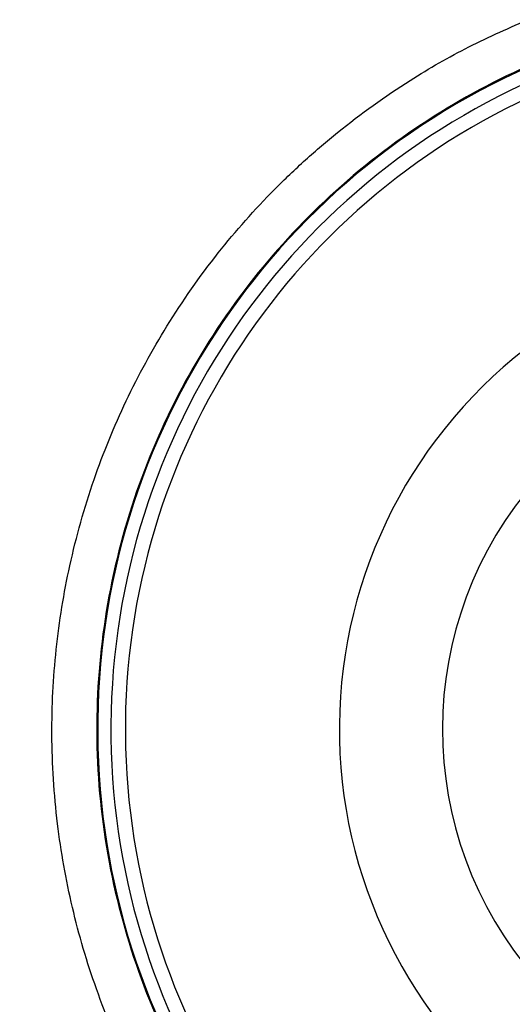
# Model space of a CAD drawing. Header units: millimetres. Extents: x -3.03 to 0.78, y -0.23 to 0.59.
# Tile 25 of 165: x 0.0926 to 0.1028, y 0.0997 to 0.1201. Entities that reach past the tile are written whole.
import ezdxf

# ---------------------------------------------------------------- set-up
doc = ezdxf.new("R2010")
doc.units = ezdxf.units.MM

msp = doc.modelspace()

# ---------------------------------------------------------------- linework, layer by layer
at = {"color": 7, "linetype": 'Continuous', "lineweight": 25}
for centre, radius, start, end in [((0.1092, 0.105389), 0.01502517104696, 109.29618, 247.079707), ((0.1092, 0.10538), 0.0147499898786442, 110.426812, 246.626965), ((0.1092, 0.10538), 0.01, 127.844358, 234.517539), ((0.1092, 0.10538), 0.0078554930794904, 141.149358, 223.740717)]:
    msp.add_arc(centre, radius, start, end, dxfattribs=at)
at = {"color": 9, "linetype": 'Continuous', "lineweight": 25}
msp.add_arc((0.1092, 0.10538), 0.0144499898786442, 110.426812, 246.111866, dxfattribs=at)
at = {"color": 7, "linetype": 'Continuous', "lineweight": 25}
for points, knots in [([(0.1033176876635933, 0.0925874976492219), (0.1033176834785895, 0.0925874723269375), (0.1033176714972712, 0.092587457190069), (0.1033176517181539, 0.0925874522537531), (0.0215276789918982, 0.0721749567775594), (0.1206233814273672, 0.1972993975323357), (0.1033176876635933, 0.0925874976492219)], [0, 0, 0, 0, 2.9019377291e-06, 2.9019377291e-06, 2.9019377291e-06, 2.9598412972e-06, 2.9598412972e-06, 2.9598412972e-06, 2.9598412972e-06]), ([(0.1150824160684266, 0.0925874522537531), (0.1150823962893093, 0.092587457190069), (0.115082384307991, 0.0925874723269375), (0.1150823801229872, 0.0925874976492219), (0.0977766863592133, 0.1972993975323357), (0.1968723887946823, 0.0721749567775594), (0.1150824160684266, 0.0925874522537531)], [0, 0, 0, 0, 2.9019377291e-06, 2.9019377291e-06, 2.9019377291e-06, 2.9598412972e-06, 2.9598412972e-06, 2.9598412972e-06, 2.9598412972e-06]), ([(0.103348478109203, 0.0905058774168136), (0.103037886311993, 0.0906248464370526), (0.1021495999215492, 0.0909650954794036), (0.1008021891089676, 0.0917216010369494), (0.0993250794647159, 0.0927440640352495), (0.0979737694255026, 0.0939315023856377), (0.0967638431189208, 0.0952624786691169), (0.0957126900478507, 0.0967221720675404), (0.0948287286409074, 0.0982889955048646), (0.0941275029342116, 0.0999463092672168), (0.093701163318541, 0.1013918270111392), (0.0934628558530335, 0.1025453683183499), (0.0932842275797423, 0.1037401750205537), (0.0931897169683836, 0.105240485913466), (0.0932659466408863, 0.1067460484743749), (0.0934231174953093, 0.1079137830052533), (0.0936501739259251, 0.1091007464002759), (0.094057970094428, 0.1105481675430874), (0.0946286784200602, 0.1119440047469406), (0.0951638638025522, 0.1129941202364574), (0.095771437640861, 0.114039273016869), (0.09663577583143, 0.1152700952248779), (0.0976367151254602, 0.116398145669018), (0.098489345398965, 0.1172115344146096), (0.0994085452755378, 0.117996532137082), (0.100534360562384, 0.1187992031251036), (0.1018872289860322, 0.1195802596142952), (0.1027493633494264, 0.1199568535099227), (0.1031821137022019, 0.1201458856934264)], [0, 0, 0, 0, 0.0262290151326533, 0.0750144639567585, 0.121436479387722, 0.167858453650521, 0.2166639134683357, 0.2631138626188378, 0.3095636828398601, 0.3583989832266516, 0.4048695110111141, 0.4282931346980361, 0.4513578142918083, 0.5002146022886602, 0.5466997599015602, 0.5701308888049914, 0.5932027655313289, 0.642075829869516, 0.6885700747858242, 0.7120059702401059, 0.7350820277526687, 0.783967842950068, 0.8304440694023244, 0.8538708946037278, 0.8769380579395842, 0.925806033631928, 0.9627581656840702, 1, 1, 1, 1]), ([(0.1040808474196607, 0.1195359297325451), (0.1038500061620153, 0.1194483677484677), (0.1028406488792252, 0.1190655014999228), (0.1011170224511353, 0.1181597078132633), (0.099096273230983, 0.1166328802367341), (0.0973459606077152, 0.1147681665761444), (0.095945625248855, 0.1126562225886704), (0.0949101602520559, 0.1103174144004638), (0.0942874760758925, 0.1078596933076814), (0.0940844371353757, 0.1053086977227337), (0.0943107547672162, 0.1027823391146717), (0.0949641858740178, 0.1003069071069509), (0.0960149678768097, 0.0979981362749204), (0.0974507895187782, 0.0958767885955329), (0.099210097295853, 0.0940537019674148), (0.1011865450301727, 0.0925539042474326), (0.1026463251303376, 0.0918768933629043), (0.103348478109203, 0.0915512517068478)], [0, 0, 0, 0, 0.0205773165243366, 0.0899746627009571, 0.1613841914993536, 0.2307908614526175, 0.3022076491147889, 0.3716620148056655, 0.4431282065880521, 0.5126232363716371, 0.584132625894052, 0.6536436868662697, 0.7251714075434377, 0.7946661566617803, 0.8661785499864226, 0.9356319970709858, 1, 1, 1, 1])]:
    msp.add_open_spline(points, degree=3, knots=knots, dxfattribs=at)

doc.saveas('drawing.dxf')
